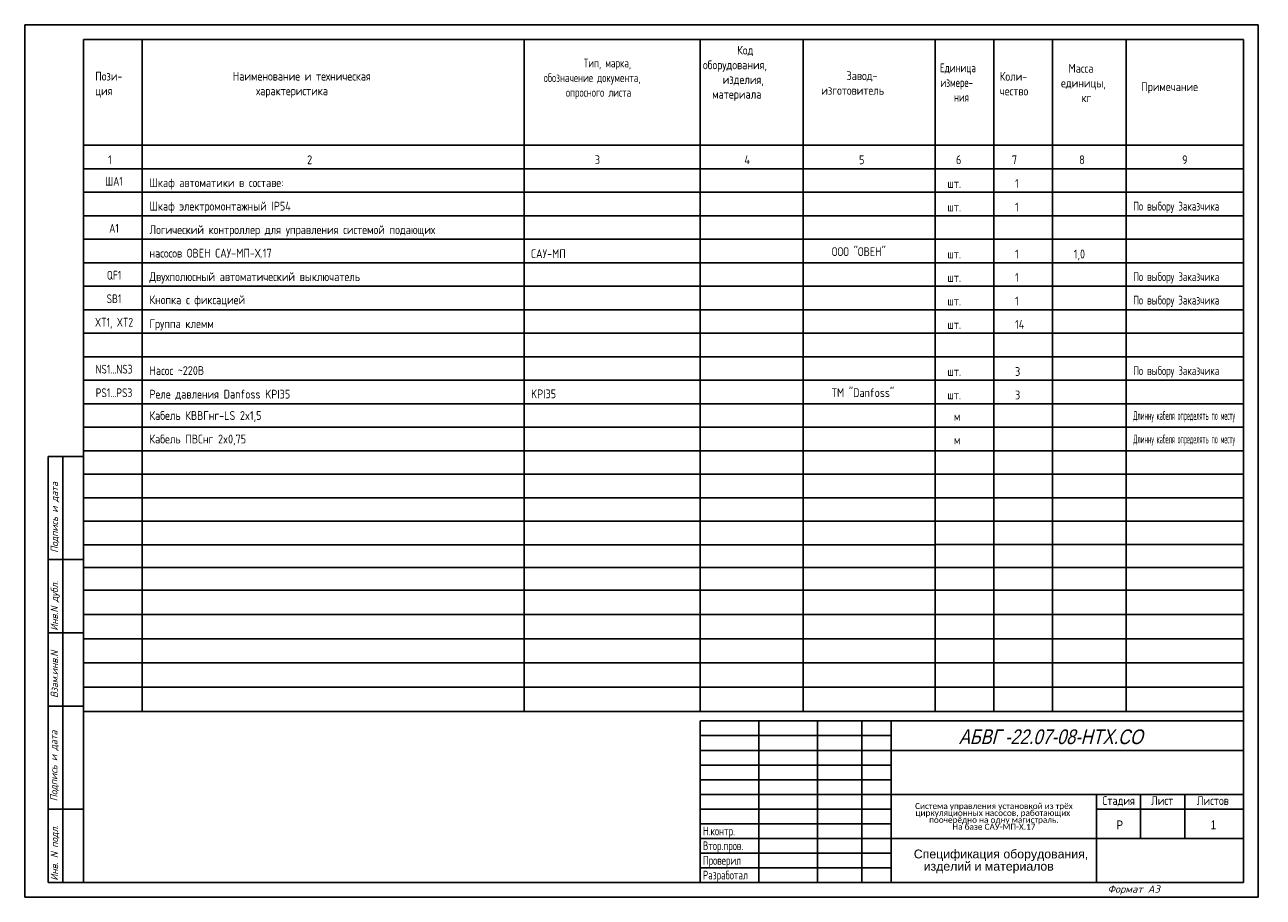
# Model space of a CAD drawing. Header units: millimetres. Extents: x 2386 to 2807, y 791 to 1088.
import ezdxf
from ezdxf.enums import TextEntityAlignment as Align

# ---------------------------------------------------------------- set-up
doc = ezdxf.new("R2010")
doc.units = ezdxf.units.MM
for name, color, linetype in [('_FORMAT OSNOVNAJA', 1, 'Continuous'), ('_FORMAT TONKAJA', 7, 'Continuous'), ('_KIP_NOVOE', 3, 'Continuous'), ('_TABLITSA OSNOVNAJA', 3, 'Continuous'), ('_TABLITSA TONKAJA', 2, 'Continuous'), ('_TEKST', 2, 'Continuous'), ('Текст', 7, 'Continuous'), ('Форматка', 4, 'Continuous')]:
    doc.layers.add(name, color=color, linetype=linetype)
doc.styles.add('35', font='romans.shx', dxfattribs={"width": 0.7, "oblique": 15, "height": 3.5})
doc.styles.add('Arial', font='arial.ttf')
doc.styles.add('Romans8', font='romans8.shx', dxfattribs={"width": 0.8, "height": 3})

msp = doc.modelspace()

# ---------------------------------------------------------------- linework, layer by layer
msp.add_line((2805.7, 1087.83), (2385.7, 1087.83))
at = {"layer": '_FORMAT OSNOVNAJA', "color": 7}
for p, q in [((2405.7, 795.83), (2405.7, 1082.83)), ((2405.7, 1082.83), (2800.67, 1082.83)), ((2800.67, 1082.83), (2800.67, 795.83)), ((2615.67, 850.83), (2615.67, 795.83)), ((2800.67, 850.83), (2615.67, 850.83)), ((2393.67, 795.83), (2405.67, 795.83)), ((2393.67, 795.83), (2405.67, 795.83)), ((2800.67, 795.83), (2405.67, 795.83))]:
    msp.add_line(p, q, dxfattribs=at)
at = {"layer": '_FORMAT TONKAJA', "color": 7, "lineweight": -3}
for p, q in [((2385.7, 1087.83), (2385.7, 790.83)), ((2385.7, 1087.83), (2385.7, 790.83)), ((2385.7, 1087.83), (2385.7, 790.83)), ((2805.7, 1087.83), (2805.7, 790.83)), ((2805.7, 1087.83), (2805.7, 790.83)), ((2805.7, 1087.83), (2805.7, 790.83)), ((2805.7, 1087.83), (2805.7, 790.83)), ((2805.7, 1087.83), (2805.7, 790.83))]:
    msp.add_line(p, q, dxfattribs=at)
at = {"layer": '_FORMAT TONKAJA', "color": 7, "linetype": 'ByBlock', "lineweight": -3, "ltscale": 0.4}
for p in [(2385.7, 790.83), (2595.7, 790.83), (2595.7, 790.83)]:
    msp.add_line(p, (2805.7, 790.83), dxfattribs=at)
at = {"layer": '_TABLITSA OSNOVNAJA', "color": 7}
for p, q in [((2405.7, 1082.83), (2800.7, 1082.83)), ((2425.7, 1038.83), (2425.7, 1082.83)), ((2555.7, 1038.83), (2555.7, 1082.83)), ((2615.7, 1038.83), (2615.7, 1082.83)), ((2650.7, 1038.83), (2650.7, 1082.83)), ((2695.7, 1038.83), (2695.7, 1082.83)), ((2715.7, 1038.83), (2715.7, 1082.83)), ((2735.7, 1038.83), (2735.7, 1082.83)), ((2760.7, 1038.83), (2760.7, 1082.83)), ((2405.7, 1046.83), (2800.7, 1046.83)), ((2405.7, 1038.83), (2800.7, 1038.83)), ((2405.7, 1038.83), (2800.7, 1038.83)), ((2405.7, 1038.83), (2800.7, 1038.83)), ((2425.7, 1038.83), (2425.7, 854.1)), ((2555.7, 1038.83), (2555.7, 854.1)), ((2615.7, 1038.83), (2615.7, 854.1)), ((2650.7, 1038.83), (2650.7, 854.1)), ((2695.7, 1038.83), (2695.7, 854.1)), ((2715.7, 1038.83), (2715.7, 854.1)), ((2735.7, 1038.83), (2735.7, 854.1)), ((2760.7, 1038.83), (2760.7, 854.1)), ((2405.79, 887.07), (2800.7, 887.07)), ((2405.79, 878.83), (2800.7, 878.83)), ((2405.79, 878.83), (2800.7, 878.83)), ((2405.79, 870.59), (2800.7, 870.59)), ((2405.79, 870.59), (2800.7, 870.59)), ((2405.79, 870.59), (2800.7, 870.59)), ((2405.79, 862.34), (2800.7, 862.34)), ((2405.79, 862.34), (2800.7, 862.34)), ((2405.79, 862.34), (2800.7, 862.34)), ((2405.79, 854.1), (2800.7, 854.1)), ((2405.79, 854.1), (2800.7, 854.1)), ((2405.79, 854.1), (2800.7, 854.1)), ((2635.67, 850.83), (2635.67, 795.83)), ((2655.67, 795.83), (2655.67, 850.83)), ((2670.67, 850.83), (2670.67, 795.83)), ((2680.67, 795.83), (2680.67, 850.83)), ((2800.67, 840.83), (2680.67, 840.83)), ((2680.67, 825.83), (2800.67, 825.83)), ((2750.67, 825.83), (2750.67, 795.83)), ((2765.67, 810.83), (2765.67, 825.83)), ((2780.67, 825.83), (2780.67, 810.83)), ((2750.67, 820.83), (2800.67, 820.83)), ((2800.67, 810.83), (2680.67, 810.83))]:
    msp.add_line(p, q, dxfattribs=at)
at = {"layer": '_TABLITSA TONKAJA', "color": 7}
for p, q in [((2405.7, 1038.83), (2695.7, 1038.83)), ((2405.7, 1030.83), (2695.7, 1030.83)), ((2695.7, 1030.83), (2800.7, 1030.83)), ((2405.7, 1022.83), (2695.7, 1022.83)), ((2695.7, 1022.83), (2800.7, 1022.83)), ((2405.7, 1014.83), (2695.7, 1014.83)), ((2695.7, 1014.83), (2800.7, 1014.83)), ((2405.7, 1006.83), (2800.7, 1006.83)), ((2405.7, 998.83), (2800.7, 998.83)), ((2405.7, 990.83), (2695.7, 990.83)), ((2695.7, 990.83), (2800.7, 990.83)), ((2405.7, 982.83), (2695.7, 982.83)), ((2695.7, 982.83), (2800.7, 982.83)), ((2405.7, 974.83), (2800.7, 974.83)), ((2405.7, 966.83), (2800.7, 966.83)), ((2405.7, 958.83), (2800.7, 958.83)), ((2405.7, 950.83), (2800.7, 950.83)), ((2405.7, 942.83), (2695.7, 942.83)), ((2695.7, 942.83), (2800.7, 942.83)), ((2405.7, 934.83), (2800.7, 934.83)), ((2405.7, 926.83), (2800.7, 926.83)), ((2405.7, 918.83), (2800.7, 918.83)), ((2695.7, 910.83), (2405.7, 910.83)), ((2695.7, 910.85), (2800.7, 910.85)), ((2405.79, 903.07), (2695.7, 903.07)), ((2695.79, 903.07), (2800.79, 903.07)), ((2405.79, 895.31), (2695.7, 895.31)), ((2695.79, 895.31), (2800.79, 895.31)), ((2615.67, 845.83), (2680.67, 845.83)), ((2615.67, 840.83), (2680.67, 840.83)), ((2680.67, 835.83), (2615.67, 835.83)), ((2680.67, 835.83), (2615.67, 835.83)), ((2615.67, 830.83), (2680.67, 830.83)), ((2615.67, 830.83), (2680.67, 830.83)), ((2615.67, 825.83), (2680.67, 825.83)), ((2615.67, 825.83), (2680.67, 825.83)), ((2680.67, 820.83), (2615.67, 820.83)), ((2680.67, 820.83), (2615.67, 820.83)), ((2615.67, 815.83), (2680.67, 815.83)), ((2615.67, 815.83), (2680.67, 815.83)), ((2680.67, 810.83), (2615.67, 810.83)), ((2680.67, 810.83), (2615.67, 810.83)), ((2680.67, 805.83), (2615.67, 805.83)), ((2680.67, 805.83), (2615.67, 805.83)), ((2615.67, 800.83), (2680.67, 800.83)), ((2615.67, 800.83), (2680.67, 800.83))]:
    msp.add_line(p, q, dxfattribs=at)
at = {"layer": 'Форматка', "color": 7, "lineweight": -3}
for p, q in [((2405.7, 940.83), (2393.7, 940.83)), ((2393.7, 795.83), (2393.7, 940.83)), ((2398.7, 795.83), (2398.7, 940.83)), ((2405.7, 905.83), (2393.7, 905.83)), ((2405.7, 880.83), (2393.7, 880.83)), ((2405.7, 855.83), (2393.7, 855.83)), ((2405.7, 820.83), (2393.7, 820.83))]:
    msp.add_line(p, q, dxfattribs=at)

# ---------------------------------------------------------------- texts
at = {"lineweight": -3, "style": 'Arial', "oblique": 15, "width": 0.8}
msp.add_text('АБВГ -22.07-08-НТХ.СО', height=5, dxfattribs=at).set_placement((2766.35, 845.45), align=Align.MIDDLE_RIGHT)
at = {"color": 7, "style": 'Arial', "width": 0.8}
msp.add_text('Р', height=3, dxfattribs=at).set_placement((2757.45, 813.95))
at = {"style": 'Arial', "width": 0.8}
msp.add_text('1', height=3, dxfattribs=at).set_placement((2789.49, 813.95))
at = {"insert": (2715.7, 818.33), "char_height": 2.2, "width": 70, "attachment_point": 5, "line_spacing_factor": 0.7, "style": 'Arial'}
msp.add_mtext('{\\fCalibri|b0|i0|c204|p34;\\H0.91667x;Система управления установкой из трёх циркуляционных насосов, работающих \\H1.856x; \\H0.53878x;поочерёдно на одну магистраль. \\fCalibri|b0|i0|c0|p34;\\H1.8279x; \\H0.54708x;\\P\\fCalibri|b0|i0|c204|p34;На базе САУ-МП-Х.\\fCalibri|b0|i0|c0|p34;17\\H1.8658x; }', dxfattribs=at)
at = {"layer": '_KIP_NOVOE', "color": 7, "style": 'Arial'}
for s, p in [('Спецификация оборудования,', (2688.42, 804.05)), ('изделий и материалов', (2691.78, 799.88))]:
    msp.add_text(s, height=3, dxfattribs=at).set_placement(p)
at = {"layer": '_TEKST', "color": 7, "style": 'Romans8'}
for s, width, p in [('1', 0.8, (2414.7, 1040.35)), ('2', 0.8, (2482.7, 1040.37)), ('3', 0.8, (2580.7, 1040.38)), ('4', 0.8, (2631.7, 1040.38)), ('5', 0.8, (2670.7, 1040.37)), ('6', 0.8, (2703.7, 1040.37)), ('7', 0.8, (2722.7, 1040.37)), ('8', 0.8, (2745.7, 1040.37)), ('9', 0.8, (2780.7, 1040.37)), ('ША1', 0.75, (2416.09, 1033.06)), ('A1', 0.75, (2416.09, 1017.06)), ('QF1', 0.75, (2416.09, 1001.06)), ('SB1', 0.75, (2416.09, 993.06)), ('XT1, XT2', 0.75, (2416.09, 985.06)), ('NS1...NS3', 0.75, (2416.09, 969.08)), ('PS1...PS3', 0.75, (2416.09, 961.06))]:
    msp.add_text(s, height=3, dxfattribs=dict(at, width=width)).set_placement(p, align=Align.CENTER)
at = {"layer": '_TEKST', "color": 7, "ltscale": 0.5, "style": 'Romans8'}
for s, width, p in [('Шкаф автоматики в составе:', 0.8, (2428.15, 1032.58)), ('Шкаф электромонтажный IP54', 0.8, (2428.15, 1024.58)), ('По выбору Заказчика', 0.7, (2763.15, 1024.58)), ('Логический контроллер для управления системой подающих ', 0.8, (2428.15, 1016.58)), ('ООО "ОВЕН"', 0.8, (2660.49, 1009.1)), ('насосов ОВЕН САУ-МП-Х.17', 0.8, (2428.15, 1008.58)), ('САУ-МП', 0.8, (2558.1, 1008.41)), ('Двухполюсный автоматический выключатель', 0.8, (2428.15, 1000.58)), ('По выбору Заказчика', 0.7, (2763.15, 1000.58)), ('Кнопка с фиксацией', 0.8, (2428.15, 992.7)), ('По выбору Заказчика', 0.7, (2763.15, 992.58)), ('Группа клемм', 0.8, (2428.15, 984.58)), ('Насос ~220В', 0.8, (2428.15, 968.61)), ('По выбору Заказчика', 0.7, (2763.15, 968.58)), ('Реле давления Danfoss KPI35', 0.8, (2428.15, 960.58)), ('KPI35', 0.8, (2558.1, 960.68)), ('ТМ "Danfoss"', 0.8, (2660.49, 961.1)), ('Кабель КВВГнг-LS 2x1,5', 0.8, (2428.15, 953.31)), ('Длинну кабеля определять по месту', 0.4, (2763.15, 953.31)), ('Кабель ПВСнг 2x0,75', 0.8, (2428.15, 945.31)), ('Длинну кабеля определять по месту', 0.4, (2763.15, 945.31))]:
    msp.add_text(s, height=3, dxfattribs=dict(at, width=width)).set_placement(p)
at = {"layer": '_TEKST', "color": 7, "style": 'Romans8', "width": 0.8}
for s, p in [('шт.', (2699.87, 1032.29)), ('1', (2722.91, 1032.29)), ('шт.', (2699.87, 1024.29)), ('1', (2722.91, 1024.29)), ('шт.', (2699.87, 1008.29)), ('1', (2722.91, 1008.29)), ('1,0', (2742.91, 1008.29)), ('шт.', (2699.87, 1000.29)), ('1', (2722.91, 1000.29)), ('1', (2722.91, 992.29)), ('шт.', (2699.87, 992.29)), ('14', (2722.91, 984.29)), ('шт.', (2699.87, 984.29)), ('шт.', (2699.87, 968.29)), ('3', (2722.91, 968.29)), ('шт.', (2699.87, 960.31)), ('3', (2722.91, 960.31)), ('м', (2702.07, 953.01)), ('м', (2702.07, 945.01))]:
    msp.add_text(s, height=3, dxfattribs=at).set_placement(p)
at = {"layer": '_TEKST', "color": 7, "char_height": 3, "attachment_point": 1, "style": 'Romans8'}
for s, insert, width in [('\\pi11.602;Код \\P\\pi-0.061587;оборудования, \\P\\pi6.6527;изделия, \\P\\pi3.0625;материала', (2616.69, 1080.68), 31.6534), ('\\pi17.098;{\\W0.7;Тип, марка,\\P\\pi3.4967;обозначение документа, \\P\\pi11.066;опросного листа}', (2558.91, 1076.31), 56.7908), ('Пози-\\Pция', (2409.7, 1071.83), 14.0945), ('Наименование и техническая\\P     характеристика', (2456.52, 1071.83), 72.8331), ('\\pi8.5956;Завод-\\P\\pi0;изготовитель', (2656.92, 1071.99), 33.2562), ('\\pi0.10366;{\\W0.7;Единица\\P\\pi0.2713;измере-\\P\\pi4.8537;ния}', (2697.23, 1074.67), 16.6643), ('Коли-\\Pчество', (2717.69, 1071.77), 15.9524), ('\\pi4.1866;Масса\\P\\pi1.6339;единицы, \\P\\pi8.6319;кг', (2736.91, 1074.5), 22.473), ('Примечание', (2765.84, 1068.24), 29.0507)]:
    msp.add_mtext(s, dxfattribs=dict(at, insert=insert, width=width))
at = {"layer": 'Текст', "color": 7, "ltscale": 6.666667, "char_height": 3, "style": 'Romans8'}
for s, insert, width, attachment_point in [('Стадия', (2758.17, 825.22), 15, 2), ('\\pi3.55;Лист', (2765.67, 825.22), 15, 1), ('\\pi4.1499;Листов', (2780.67, 825.22), 20, 1)]:
    msp.add_mtext(s, dxfattribs=dict(at, insert=insert, width=width, attachment_point=attachment_point))
at = {"layer": 'Текст', "color": 7, "insert": (2616.62, 829.87), "char_height": 3, "width": 21.4279, "attachment_point": 1, "style": 'Romans8'}
msp.add_mtext('{\\W0.7;\\P\\P\\PН.контр.   \\PВтор.пров.\\PПроверил\\PРазработал}', dxfattribs=at)
at = {"layer": 'Форматка', "color": 7, "lineweight": -3, "style": '35', "oblique": 15, "width": 0.9}
for s, p in [('Подпись и дата', (2397.04, 908.07)), ('Инв.N дубл.', (2397.04, 881.53)), ('Взам.инв.N', (2397.04, 858.66)), ('Подпись и дата', (2396.84, 823.5)), ('Инв. N подл.', (2397.04, 796.46))]:
    msp.add_text(s, height=2.5, rotation=90, dxfattribs=at).set_placement(p)
at = {"layer": 'Форматка', "color": 7, "lineweight": -3, "style": '35', "oblique": 15}
msp.add_text('Формат А3', height=2.5, dxfattribs=at).set_placement((2754.39, 792.36))

doc.saveas('drawing.dxf')
